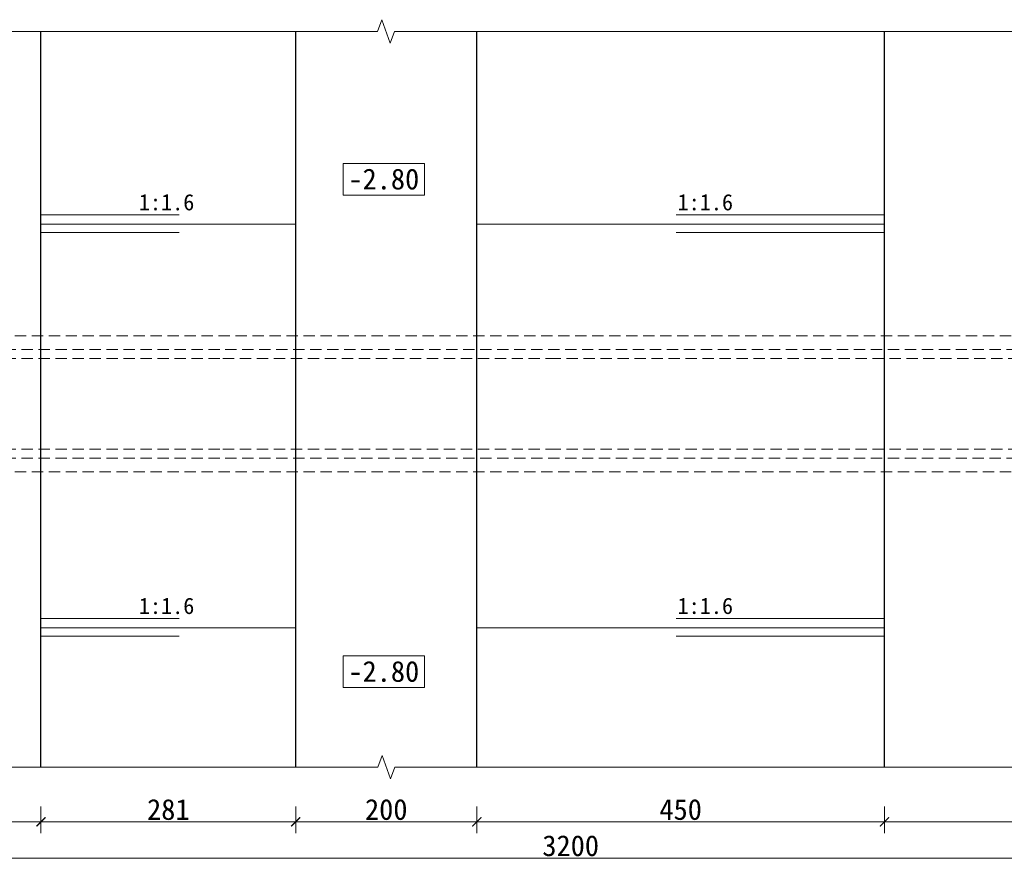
# Model space of a CAD drawing. Extents: x 36231 to 595326, y 3059 to 3871788.
# Tile 102 of 143: x 586835 to 586944, y 3865821 to 3865915. Entities that reach past the tile are written whole.
import ezdxf

# ---------------------------------------------------------------- set-up
doc = ezdxf.new("R2010")
doc.units = 0
doc.linetypes.add('HIDDEN', pattern=[0.375, 0.25, -0.125])
doc.layers.get('0').update_dxf_attribs({"linetype": 'CONTINUOUS'})
for name, color, linetype, lineweight in [('0.09标注线', 3, 'CONTINUOUS', 9), ('0.30粗蓝', 4, 'CONTINUOUS', 30), ('06标注', 3, 'CONTINUOUS', 15), ('中虚线', 8, 'HIDDEN', 15)]:
    doc.layers.add(name, color=color, linetype=linetype, lineweight=lineweight)
doc.styles.add('-仿宋_GB2312', font='仿宋_GB2312_0.ttf')
doc.styles.get("Standard").update_dxf_attribs({"font": 'rs.shx', "bigfont": 'hztxt.shx'})
doc.dimstyles.get("Standard").update_dxf_attribs({"dimtxt": 0.18, "dimasz": 0.18, "dimexe": 0.18, "dimexo": 0.0625, "dimgap": 0.09, "dimtad": 0, "dimtih": 1, "dimtoh": 1, "dimdec": 0, "dimlfac": 2, "dimzin": 0, "dimdsep": 46, "dimtxsty": 'Standard', "dimcen": 0.09, "dimadec": 0, "dimazin": 0, "dimtfac": 1, "dimtdec": 0, "dimtofl": 0, "dimtmove": 0, "dimatfit": 3, "dimfxl": 1, "dimtolj": 1, "dimtzin": 0, "dimarcsym": 0})

# ---------------------------------------------------------------- blocks, each defined once
blk = doc.blocks.new('_ARCHTICK')
at = {"color": 0, "linetype": 'ByBlock', "const_width": 0.15}
blk.add_lwpolyline([(-0.5, -0.5), (0.5, 0.5)], dxfattribs=at)

msp = doc.modelspace()

# ---------------------------------------------------------------- linework, layer by layer
at = {"color": 3, "lineweight": 13}
for p, q in [((586837.38, 3865893.52), (586852.65, 3865893.52)), ((586930.5, 3865893.52), (586907.52, 3865893.52)), ((586837.38, 3865892.49), (586865.5, 3865892.49)), ((586930.5, 3865892.49), (586885.5, 3865892.49)), ((586837.38, 3865891.57), (586852.65, 3865891.57)), ((586930.5, 3865891.57), (586907.52, 3865891.57)), ((586837.38, 3865848.92), (586852.65, 3865848.92)), ((586930.5, 3865848.92), (586907.52, 3865848.92)), ((586837.38, 3865847.89), (586865.5, 3865847.89)), ((586930.5, 3865847.89), (586885.5, 3865847.89)), ((586837.38, 3865846.98), (586852.65, 3865846.98)), ((586930.5, 3865846.98), (586907.52, 3865846.98))]:
    msp.add_line(p, q, dxfattribs=at)
for points in [[(586870.73, 3865899.21), (586879.73, 3865899.21), (586879.73, 3865895.71), (586870.73, 3865895.71)], [(586870.73, 3865844.82), (586879.73, 3865844.82), (586879.73, 3865841.32), (586870.73, 3865841.32)]]:
    msp.add_lwpolyline(points, close=True, dxfattribs=at)
at = {"layer": '0.30粗蓝', "color": 7, "ltscale": 80}
for p, q in [((586837.38, 3865832.51), (586837.38, 3865913.79)), ((586865.5, 3865832.51), (586865.5, 3865913.79)), ((586885.5, 3865832.51), (586885.5, 3865913.79)), ((586930.5, 3865832.51), (586930.5, 3865913.79))]:
    msp.add_line(p, q, dxfattribs=at)
at = {"layer": '06标注', "linetype": 'Continuous', "lineweight": 9, "ltscale": 8}
for p, q in [((586875.01, 3865915.08), (586874.54, 3865913.79)), ((586875.95, 3865912.5), (586875.01, 3865915.08)), ((586874.54, 3865913.79), (586708.26, 3865913.79)), ((586876.42, 3865913.79), (586875.95, 3865912.5)), ((587087.43, 3865913.79), (586876.42, 3865913.79)), ((586875.04, 3865833.79), (586874.57, 3865832.51)), ((586875.98, 3865831.22), (586875.04, 3865833.79)), ((586874.57, 3865832.51), (586708.26, 3865832.51)), ((586876.44, 3865832.51), (586875.98, 3865831.22)), ((587087.43, 3865832.51), (586876.44, 3865832.51))]:
    msp.add_line(p, q, dxfattribs=at)
at = {"layer": '中虚线', "color": 7, "lineweight": 15, "ltscale": 5}
for p, q in [((586738.86, 3865880.15), (587052.86, 3865880.15)), ((586735.86, 3865878.65), (587055.86, 3865878.65)), ((586735.86, 3865877.65), (586857.47, 3865877.65)), ((586857.47, 3865877.65), (586893.54, 3865877.65)), ((586893.54, 3865877.65), (587055.86, 3865877.65)), ((586735.86, 3865867.65), (586857.47, 3865867.65)), ((586857.47, 3865867.65), (586893.54, 3865867.65)), ((586893.54, 3865867.65), (587055.86, 3865867.65)), ((586735.86, 3865866.65), (587055.86, 3865866.65)), ((586738.86, 3865865.15), (587052.86, 3865865.15))]:
    msp.add_line(p, q, dxfattribs=at)

# ---------------------------------------------------------------- texts
at = {"layer": '0.09标注线', "lineweight": 13, "char_height": 2.3, "width": 9, "attachment_point": 5, "style": '-仿宋_GB2312'}
for insert in [(586875.23, 3865897.46), (586875.23, 3865843.07)]:
    msp.add_mtext('-2.80', dxfattribs=dict(at, insert=insert))
at = {"layer": '0.09标注线', "color": 7, "char_height": 1.8, "width": 13.5272, "attachment_point": 1, "style": '-仿宋_GB2312'}
for insert in [(586848.19, 3865895.82), (586907.66, 3865895.82), (586848.19, 3865851.23), (586907.66, 3865851.23)]:
    msp.add_mtext('1:1.6', dxfattribs=dict(at, insert=insert))

# ---------------------------------------------------------------- dimensions: what is measured, and where the dimension line sits
at = {"color": 3, "lineweight": 13}
for base, p1, p2 in [((587055.86, 3865822.47), (586735.86, 3865872.65), (587055.86, 3865872.65)), ((586837.38, 3865826.47), (586767.38, 3865873.15), (586837.38, 3865873.15)), ((586865.5, 3865826.47), (586837.38, 3865873.15), (586865.5, 3865873.15)), ((586885.5, 3865826.47), (586865.5, 3865873.15), (586885.5, 3865873.15)), ((586930.5, 3865826.47), (586885.5, 3865873.15), (586930.5, 3865873.15)), ((587000.5, 3865826.47), (586930.5, 3865873.15), (587000.5, 3865873.15))]:
    msp.add_linear_dim(base=base, p1=p1, p2=p2, dimstyle='Standard', override={"dimtxt": 2.3, "dimasz": 1, "dimexe": 1.25, "dimexo": 1.5, "dimgap": 0.2, "dimtad": 1, "dimtih": 0, "dimtoh": 0, "dimdec": 0, "dimlfac": 10, "dimtxsty": '-仿宋_GB2312', "dimblk": 'ARCHTICK', "dimtdec": 0, "dimtix": 1, "dimtofl": 1, "dimtmove": 2, "dimfxl": 1.7, "dimfxlon": 1, "dimlwd": 9, "dimlwe": 9}, dxfattribs=at).render()

doc.saveas('drawing.dxf')
